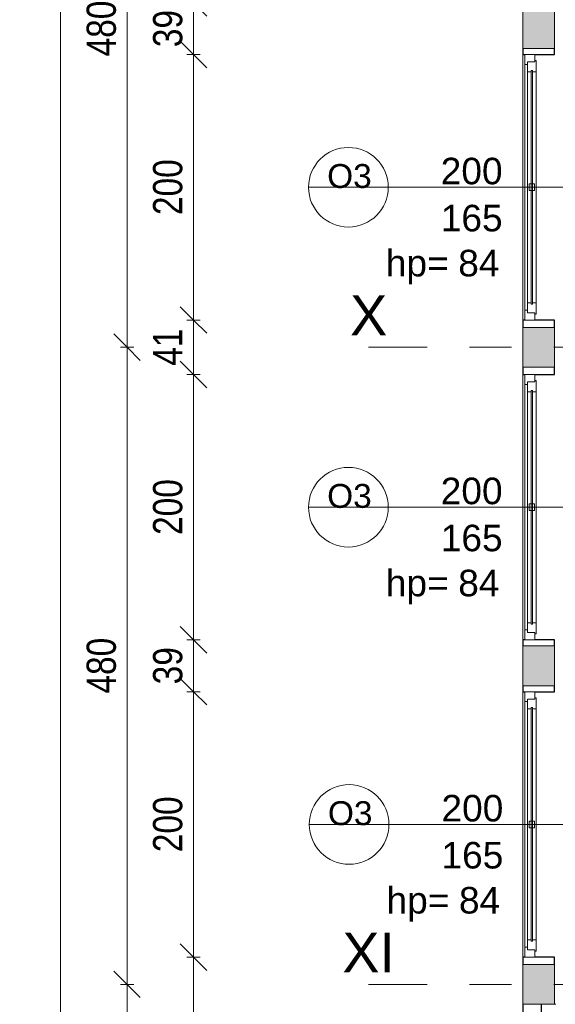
# Model space of a CAD drawing. Header units: centimetres. Extents: x -1631 to 1829, y -257 to 3158.
# Tile 29 of 128: x -1631 to -1228, y 1833 to 2575. Entities that reach past the tile are written whole.
import ezdxf

# ---------------------------------------------------------------- set-up
doc = ezdxf.new("R2010")
doc.units = ezdxf.units.CM
doc.linetypes.add('Oś', pattern=[222.25, 127, -31.75, 31.75, -31.75])
for name, color, linetype, lineweight in [('A-ANNO-DIMS', 211, 'Continuous', 13), ('A-ANNO-DIMS-100', 211, 'Continuous', 13), ('A-GLAZ', 151, 'Continuous', 13), ('A-GLAZ-IDEN', 152, 'Continuous', 13), ('A-WALL', 113, 'Continuous', 13), ('A-WALL-PATT', 111, 'Continuous', 13), ('S-GRID', 1, 'Continuous', 13), ('S-GRID-IDEN', 1, 'Continuous', 13)]:
    doc.layers.add(name, color=color, linetype=linetype, lineweight=lineweight)
doc.styles.add('Arial Narrow_1', font='ARIALN.TTF', dxfattribs={"height": 22})
doc.styles.add('Arial_10', font='arial.ttf', dxfattribs={"height": 20})
doc.styles.add('Arial_13', font='arial.ttf', dxfattribs={"height": 0.2})
doc.styles.add('Arial_7', font='arial.ttf', dxfattribs={"height": 30})
doc.styles.add('Arial_8', font='arial.ttf', dxfattribs={"height": 18})
doc.dimstyles.new('Diagonal_1_100__0_1_', dxfattribs={"dimscale": 30.48, "dimtxt": 22.515481, "dimasz": 0.656168, "dimexe": 0.164042, "dimexo": 0.0625, "dimgap": 0.065617, "dimtad": 1, "dimdec": 1, "dimrnd": 0.1, "dimdsep": 46, "dimtxsty": 'Arial Narrow_1', "dimblk1": 'OBLIQUE', "dimblk2": 'OBLIQUE', "dimsah": 1, "dimcen": 0.09, "dimazin": 0, "dimtfac": 1, "dimtdec": 4, "dimtix": 1, "dimtmove": 0, "dimatfit": 3, "dimfxl": 0.164042, "dimfxlon": 1, "dimtvp": 1, "dimtolj": 1, "dimtzin": 0, "dimarcsym": 2})

# ---------------------------------------------------------------- blocks, each defined once
blk = doc.blocks.new('Okno - automatyczna etykieta - 200x165 _projektowane_-2617502-5_piętro III __10_50 m_ - stan projektowany')
at = {"layer": 'A-GLAZ'}
for p, q in [((-100, -3), (-94.5, -3)), ((-100, -10.5), (-100, -3)), ((-95.5, -2), (-87, -2)), ((-95.5, -3), (-95.5, -2)), ((-94.5, -3), (-95.5, -3)), ((-94.5, -8.5), (-94.5, -3)), ((-94.5, -3), (-94.5, -8.5)), ((-88, -5.75), (-88, -4.75)), ((-88, -4.75), (88, -4.75)), ((-88, -4.75), (-88, -5.75)), ((-87, -4.75), (-88, -4.75)), ((88, -5.75), (-88, -5.75)), ((-88, -5.75), (-87, -5.75)), ((-87, -2), (-87, -4.75)), ((87, -2), (-87, -2)), ((-87, -5.75), (-87, -8.5)), ((-2.5, -7.25), (-2.5, -3.25)), ((-2.5, -3.25), (2.5, -3.25)), ((2.5, -7.25), (-2.5, -7.25)), ((2.5, -3.25), (2.5, -7.25)), ((87, -2), (95.5, -2)), ((87, -4.75), (87, -2)), ((88, -4.75), (87, -4.75)), ((87, -5.75), (88, -5.75)), ((87, -8.5), (87, -5.75)), ((88, -4.75), (88, -5.75)), ((88, -5.75), (88, -4.75)), ((94.5, -3), (94.5, -8.5)), ((95.5, -3), (94.5, -3)), ((94.5, -3), (100, -3)), ((94.5, -8.5), (94.5, -3)), ((95.5, -2), (95.5, -3)), ((100, -3), (100, -10.5)), ((-92.5, -10.5), (-100, -10.5)), ((-100, -10.5), (100, -10.5)), ((-87, -8.5), (-94.5, -8.5)), ((-94.5, -8.5), (-92.5, -8.5)), ((-92.5, -8.5), (-92.5, -10.5)), ((92.5, -10.5), (-92.5, -10.5)), ((87, -8.5), (-87, -8.5)), ((94.5, -8.5), (87, -8.5)), ((92.5, -8.5), (94.5, -8.5)), ((92.5, -10.5), (92.5, -8.5)), ((100, -10.5), (92.5, -10.5))]:
    blk.add_line(p, q, dxfattribs=at)
blk = doc.blocks.new('Okno - automatyczna etykieta - 200x165 _projektowane_-2617392-5_piętro III __10_50 m_ - stan projektowany')
at = {"layer": 'A-GLAZ'}
for p, q in [((-92.5, 10.5), (-100, 10.5)), ((-100, 10.5), (-100, 3)), ((-100, 10.5), (100, 10.5)), ((-87, 8.5), (-94.5, 8.5)), ((-94.5, 8.5), (-94.5, 3)), ((-94.5, 3), (-94.5, 8.5)), ((-94.5, 8.5), (-92.5, 8.5)), ((-92.5, 8.5), (-92.5, 10.5)), ((92.5, 10.5), (-92.5, 10.5)), ((-87, 5.75), (-87, 8.5)), ((87, 8.5), (-87, 8.5)), ((94.5, 8.5), (87, 8.5)), ((87, 8.5), (87, 5.75)), ((100, 10.5), (92.5, 10.5)), ((92.5, 10.5), (92.5, 8.5)), ((92.5, 8.5), (94.5, 8.5)), ((94.5, 3), (94.5, 8.5)), ((94.5, 8.5), (94.5, 3)), ((100, 3), (100, 10.5)), ((-100, 3), (-94.5, 3)), ((-94.5, 3), (-95.5, 3)), ((-95.5, 3), (-95.5, 2)), ((-95.5, 2), (-87, 2)), ((88, 5.75), (-88, 5.75)), ((-88, 5.75), (-88, 4.75)), ((-88, 4.75), (-88, 5.75)), ((-88, 5.75), (-87, 5.75)), ((-88, 4.75), (88, 4.75)), ((-87, 4.75), (-88, 4.75)), ((-87, 2), (-87, 4.75)), ((87, 2), (-87, 2)), ((2.5, 7.25), (-2.5, 7.25)), ((-2.5, 7.25), (-2.5, 3.25)), ((-2.5, 3.25), (2.5, 3.25)), ((2.5, 3.25), (2.5, 7.25)), ((87, 5.75), (88, 5.75)), ((87, 4.75), (87, 2)), ((88, 4.75), (87, 4.75)), ((87, 2), (95.5, 2)), ((88, 4.75), (88, 5.75)), ((88, 5.75), (88, 4.75)), ((95.5, 3), (94.5, 3)), ((94.5, 3), (100, 3)), ((95.5, 2), (95.5, 3))]:
    blk.add_line(p, q, dxfattribs=at)
blk = doc.blocks.new('DIMBLOCK8-5_piętro III __10_50 m_ - stan projektowany')
at = {"layer": 'A-ANNO-DIMS-100', "transparency": 16777216}
for p, q in [((-1600.57, 2848.33), (-1610.57, 2858.33)), ((-1595.57, 2848.33), (-1605.57, 2848.33)), ((-1600.57, 108.33), (-1600.57, 2848.33)), ((-1600.57, 2848.33), (-1590.57, 2838.33)), ((-1600.57, 2848.33), (-1595.57, 2848.33)), ((-1600.57, 108.33), (-1610.57, 118.33)), ((-1595.57, 108.33), (-1605.57, 108.33)), ((-1600.57, 108.33), (-1590.57, 98.33)), ((-1600.57, 108.33), (-1595.57, 108.33))]:
    blk.add_line(p, q, dxfattribs=at)
at = {"layer": 'A-ANNO-DIMS-100', "color": 0, "transparency": 16777216, "insert": (-1631, 1450.45), "char_height": 22, "width": 66.9031, "attachment_point": 1, "rotation": 90, "line_spacing_factor": 0.974696, "style": 'Arial Narrow_1'}
blk.add_mtext('2740', dxfattribs=at)
blk = doc.blocks.new('_Oblique')
at = {"color": 0, "linetype": 'ByBlock', "lineweight": -2}
blk.add_line((-0.5, -0.5), (0.5, 0.5), dxfattribs=at)
blk = doc.blocks.new('DIMBLOCK13-5_piętro III __10_50 m_ - stan projektowany')
at = {"layer": 'A-ANNO-DIMS-100', "transparency": 16777216}
for p, q in [((-1550.57, 1848.33), (-1560.57, 1858.33)), ((-1545.57, 1848.33), (-1555.57, 1848.33)), ((-1550.57, 1368.33), (-1550.57, 1848.33)), ((-1550.57, 1848.33), (-1540.57, 1838.33)), ((-1550.57, 1848.33), (-1545.57, 1848.33)), ((-1550.57, 1368.33), (-1560.57, 1378.33)), ((-1545.57, 1368.33), (-1555.57, 1368.33)), ((-1550.57, 1368.33), (-1540.57, 1358.33)), ((-1550.57, 1368.33), (-1545.57, 1368.33))]:
    blk.add_line(p, q, dxfattribs=at)
at = {"layer": 'A-ANNO-DIMS-100', "color": 0, "transparency": 16777216, "insert": (-1581, 1587.42), "char_height": 22, "width": 50.1774, "attachment_point": 1, "rotation": 90, "line_spacing_factor": 0.974696, "style": 'Arial Narrow_1'}
blk.add_mtext('480', dxfattribs=at)
blk = doc.blocks.new('DIMBLOCK14-5_piętro III __10_50 m_ - stan projektowany')
at = {"layer": 'A-ANNO-DIMS-100', "transparency": 16777216}
for p, q in [((-1550.57, 2328.33), (-1560.57, 2338.33)), ((-1545.57, 2328.33), (-1555.57, 2328.33)), ((-1550.57, 1848.33), (-1550.57, 2328.33)), ((-1550.57, 2328.33), (-1540.57, 2318.33)), ((-1550.57, 2328.33), (-1545.57, 2328.33)), ((-1550.57, 1848.33), (-1560.57, 1858.33)), ((-1545.57, 1848.33), (-1555.57, 1848.33)), ((-1550.57, 1848.33), (-1540.57, 1838.33)), ((-1550.57, 1848.33), (-1545.57, 1848.33))]:
    blk.add_line(p, q, dxfattribs=at)
at = {"layer": 'A-ANNO-DIMS-100', "color": 0, "transparency": 16777216, "insert": (-1581, 2067.42), "char_height": 22, "width": 50.1774, "attachment_point": 1, "rotation": 90, "line_spacing_factor": 0.974696, "style": 'Arial Narrow_1'}
blk.add_mtext('480', dxfattribs=at)
blk = doc.blocks.new('DIMBLOCK15-5_piętro III __10_50 m_ - stan projektowany')
at = {"layer": 'A-ANNO-DIMS-100', "transparency": 16777216}
for p, q in [((-1550.57, 2808.33), (-1560.57, 2818.33)), ((-1545.57, 2808.33), (-1555.57, 2808.33)), ((-1550.57, 2328.33), (-1550.57, 2808.33)), ((-1550.57, 2808.33), (-1540.57, 2798.33)), ((-1550.57, 2808.33), (-1545.57, 2808.33)), ((-1550.57, 2328.33), (-1560.57, 2338.33)), ((-1545.57, 2328.33), (-1555.57, 2328.33)), ((-1550.57, 2328.33), (-1540.57, 2318.33)), ((-1550.57, 2328.33), (-1545.57, 2328.33))]:
    blk.add_line(p, q, dxfattribs=at)
at = {"layer": 'A-ANNO-DIMS-100', "color": 0, "transparency": 16777216, "insert": (-1581, 2547.42), "char_height": 22, "width": 50.1774, "attachment_point": 1, "rotation": 90, "line_spacing_factor": 0.974696, "style": 'Arial Narrow_1'}
blk.add_mtext('480', dxfattribs=at)
blk = doc.blocks.new('DIMBLOCK224-5_piętro III __10_50 m_ - stan projektowany')
at = {"layer": 'A-ANNO-DIMS-100', "transparency": 16777216}
for p, q in [((-1500.57, 1868.83), (-1510.57, 1878.83)), ((-1495.57, 1868.83), (-1505.57, 1868.83)), ((-1500.57, 1347.83), (-1500.57, 1868.83)), ((-1500.57, 1868.83), (-1490.57, 1858.83)), ((-1500.57, 1868.83), (-1495.57, 1868.83)), ((-1500.57, 1347.83), (-1510.57, 1357.83)), ((-1495.57, 1347.83), (-1505.57, 1347.83)), ((-1500.57, 1347.83), (-1490.57, 1337.83)), ((-1500.57, 1347.83), (-1495.57, 1347.83))]:
    blk.add_line(p, q, dxfattribs=at)
at = {"layer": 'A-ANNO-DIMS-100', "color": 0, "transparency": 16777216, "insert": (-1531, 1587.42), "char_height": 22, "width": 50.1774, "attachment_point": 1, "rotation": 90, "line_spacing_factor": 0.974696, "style": 'Arial Narrow_1'}
blk.add_mtext('521', dxfattribs=at)
blk = doc.blocks.new('DIMBLOCK225-5_piętro III __10_50 m_ - stan projektowany')
at = {"layer": 'A-ANNO-DIMS-100', "transparency": 16777216}
for p, q in [((-1500.57, 2068.83), (-1510.57, 2078.83)), ((-1495.57, 2068.83), (-1505.57, 2068.83)), ((-1500.57, 1868.83), (-1500.57, 2068.83)), ((-1500.57, 2068.83), (-1490.57, 2058.83)), ((-1500.57, 2068.83), (-1495.57, 2068.83)), ((-1500.57, 1868.83), (-1510.57, 1878.83)), ((-1495.57, 1868.83), (-1505.57, 1868.83)), ((-1500.57, 1868.83), (-1490.57, 1858.83)), ((-1500.57, 1868.83), (-1495.57, 1868.83))]:
    blk.add_line(p, q, dxfattribs=at)
at = {"layer": 'A-ANNO-DIMS-100', "color": 0, "transparency": 16777216, "insert": (-1531, 1947.92), "char_height": 22, "width": 50.1774, "attachment_point": 1, "rotation": 90, "line_spacing_factor": 0.974696, "style": 'Arial Narrow_1'}
blk.add_mtext('200', dxfattribs=at)
blk = doc.blocks.new('DIMBLOCK226-5_piętro III __10_50 m_ - stan projektowany')
at = {"layer": 'A-ANNO-DIMS-100', "transparency": 16777216}
for p, q in [((-1500.57, 2107.83), (-1510.57, 2117.83)), ((-1495.57, 2107.83), (-1505.57, 2107.83)), ((-1500.57, 2068.83), (-1500.57, 2107.83)), ((-1500.57, 2107.83), (-1490.57, 2097.83)), ((-1500.57, 2107.83), (-1495.57, 2107.83)), ((-1500.57, 2068.83), (-1510.57, 2078.83)), ((-1495.57, 2068.83), (-1505.57, 2068.83)), ((-1500.57, 2068.83), (-1490.57, 2058.83)), ((-1500.57, 2068.83), (-1495.57, 2068.83))]:
    blk.add_line(p, q, dxfattribs=at)
at = {"layer": 'A-ANNO-DIMS-100', "color": 0, "transparency": 16777216, "insert": (-1531, 2074.39), "char_height": 22, "width": 33.4516, "attachment_point": 1, "rotation": 90, "line_spacing_factor": 0.974696, "style": 'Arial Narrow_1'}
blk.add_mtext('39', dxfattribs=at)
blk = doc.blocks.new('DIMBLOCK227-5_piętro III __10_50 m_ - stan projektowany')
at = {"layer": 'A-ANNO-DIMS-100', "transparency": 16777216}
for p, q in [((-1500.57, 2307.83), (-1510.57, 2317.83)), ((-1495.57, 2307.83), (-1505.57, 2307.83)), ((-1500.57, 2107.83), (-1500.57, 2307.83)), ((-1500.57, 2307.83), (-1490.57, 2297.83)), ((-1500.57, 2307.83), (-1495.57, 2307.83)), ((-1500.57, 2107.83), (-1510.57, 2117.83)), ((-1495.57, 2107.83), (-1505.57, 2107.83)), ((-1500.57, 2107.83), (-1490.57, 2097.83)), ((-1500.57, 2107.83), (-1495.57, 2107.83))]:
    blk.add_line(p, q, dxfattribs=at)
at = {"layer": 'A-ANNO-DIMS-100', "color": 0, "transparency": 16777216, "insert": (-1531, 2186.92), "char_height": 22, "width": 50.1774, "attachment_point": 1, "rotation": 90, "line_spacing_factor": 0.974696, "style": 'Arial Narrow_1'}
blk.add_mtext('200', dxfattribs=at)
blk = doc.blocks.new('DIMBLOCK228-5_piętro III __10_50 m_ - stan projektowany')
at = {"layer": 'A-ANNO-DIMS-100', "transparency": 16777216}
for p, q in [((-1500.57, 2348.83), (-1510.57, 2358.83)), ((-1495.57, 2348.83), (-1505.57, 2348.83)), ((-1500.57, 2307.83), (-1500.57, 2348.83)), ((-1500.57, 2348.83), (-1490.57, 2338.83)), ((-1500.57, 2348.83), (-1495.57, 2348.83)), ((-1500.57, 2307.83), (-1510.57, 2317.83)), ((-1495.57, 2307.83), (-1505.57, 2307.83)), ((-1500.57, 2307.83), (-1490.57, 2297.83)), ((-1500.57, 2307.83), (-1495.57, 2307.83))]:
    blk.add_line(p, q, dxfattribs=at)
at = {"layer": 'A-ANNO-DIMS-100', "color": 0, "transparency": 16777216, "insert": (-1531, 2314.39), "char_height": 22, "width": 33.4516, "attachment_point": 1, "rotation": 90, "line_spacing_factor": 0.974696, "style": 'Arial Narrow_1'}
blk.add_mtext('41', dxfattribs=at)
blk = doc.blocks.new('DIMBLOCK229-5_piętro III __10_50 m_ - stan projektowany')
at = {"layer": 'A-ANNO-DIMS-100', "transparency": 16777216}
for p, q in [((-1500.57, 2548.83), (-1510.57, 2558.83)), ((-1495.57, 2548.83), (-1505.57, 2548.83)), ((-1500.57, 2348.83), (-1500.57, 2548.83)), ((-1500.57, 2548.83), (-1490.57, 2538.83)), ((-1500.57, 2548.83), (-1495.57, 2548.83)), ((-1500.57, 2348.83), (-1510.57, 2358.83)), ((-1495.57, 2348.83), (-1505.57, 2348.83)), ((-1500.57, 2348.83), (-1490.57, 2338.83)), ((-1500.57, 2348.83), (-1495.57, 2348.83))]:
    blk.add_line(p, q, dxfattribs=at)
at = {"layer": 'A-ANNO-DIMS-100', "color": 0, "transparency": 16777216, "insert": (-1531, 2427.92), "char_height": 22, "width": 50.1774, "attachment_point": 1, "rotation": 90, "line_spacing_factor": 0.974696, "style": 'Arial Narrow_1'}
blk.add_mtext('200', dxfattribs=at)
blk = doc.blocks.new('DIMBLOCK230-5_piętro III __10_50 m_ - stan projektowany')
at = {"layer": 'A-ANNO-DIMS-100', "transparency": 16777216}
for p, q in [((-1500.57, 2587.83), (-1510.57, 2597.83)), ((-1495.57, 2587.83), (-1505.57, 2587.83)), ((-1500.57, 2548.83), (-1500.57, 2587.83)), ((-1500.57, 2587.83), (-1490.57, 2577.83)), ((-1500.57, 2587.83), (-1495.57, 2587.83)), ((-1500.57, 2548.83), (-1510.57, 2558.83)), ((-1495.57, 2548.83), (-1505.57, 2548.83)), ((-1500.57, 2548.83), (-1490.57, 2538.83)), ((-1500.57, 2548.83), (-1495.57, 2548.83))]:
    blk.add_line(p, q, dxfattribs=at)
at = {"layer": 'A-ANNO-DIMS-100', "color": 0, "transparency": 16777216, "insert": (-1531, 2554.39), "char_height": 22, "width": 33.4516, "attachment_point": 1, "rotation": 90, "line_spacing_factor": 0.974696, "style": 'Arial Narrow_1'}
blk.add_mtext('39', dxfattribs=at)
blk = doc.blocks.new('Okno_LD_typ 100 - metka _ wys_parapetu-2491833-5_piętro III __10_50 m_ - stan projektowany')
at = {"layer": 'A-GLAZ-IDEN'}
blk.add_line((0, 1.8925), (0, -0.3919), dxfattribs=at)
blk.add_circle((0, -0.0919), 0.3, dxfattribs=at)
at = {"layer": 'A-GLAZ-IDEN', "insert": (0.4711, 0.6634), "char_height": 0.2, "width": 0.48783, "attachment_point": 3, "rotation": 90, "line_spacing_factor": 0.936439, "style": 'Arial_13', "bg_fill": 3, "box_fill_scale": 1.25, "bg_fill_color": 256, "bg_fill_true_color": 13158600, "bg_fill_transparency": 0}
blk.add_mtext('\\pxqr,t6.35,12.7,19.05,25.4,31.75,38.1,44.45,50.8,57.15,63.5,69.85,76.2,82.55,88.9,95.25,101.6,107.95,114.3,120.65,127,133.35,139.7,146.05,152.4,158.75,165.1,171.45,177.8,184.15,190.5,196.85,203.2;{hp= }', dxfattribs=at)

msp = doc.modelspace()

# ---------------------------------------------------------------- hatches: boundary and pattern name
at = {"layer": 'A-WALL-PATT'}
h = msp.add_hatch(color=9, dxfattribs=at)
h.paths.add_polyline_path([(-1238.62, 1833.33), (-1228.62, 1833.33), (-1228.62, 1863.33), (-1252.62, 1863.33), (-1252.62, 1833.33)], flags=0)
h.paths.add_polyline_path([(-1252.62, 2073.33), (-1228.62, 2073.33), (-1228.62, 2103.33), (-1252.62, 2103.33), (-1252.62, 2080.47)], flags=0)
h.paths.add_polyline_path([(-1252.62, 2313.33), (-1228.62, 2313.33), (-1228.62, 2343.33), (-1252.62, 2343.33)], flags=0)
h.paths.add_polyline_path([(-1252.62, 2553.33), (-1228.62, 2553.33), (-1228.62, 2583.33), (-1252.62, 2583.33)], flags=0)

# ---------------------------------------------------------------- linework, layer by layer
at = {"layer": 'A-WALL', "lineweight": 9}
for p, q in [((-1252.62, 2583.33), (-1252.62, 2553.33)), ((-1228.62, 2553.33), (-1228.62, 2583.33)), ((-1252.62, 2348.83), (-1252.62, 2548.83)), ((-1252.62, 2343.33), (-1252.62, 2313.33)), ((-1228.62, 2313.33), (-1228.62, 2343.33)), ((-1252.62, 2107.83), (-1252.62, 2307.83)), ((-1252.62, 2103.33), (-1252.62, 2073.33)), ((-1228.62, 2073.33), (-1228.62, 2103.33)), ((-1252.62, 1868.83), (-1252.62, 2068.83)), ((-1252.62, 1863.33), (-1252.62, 1833.33)), ((-1228.62, 1833.33), (-1228.62, 1863.33)), ((-1238.62, 1833.33), (-1227.62, 1833.33))]:
    msp.add_line(p, q, dxfattribs=at)
at = {"layer": 'A-WALL'}
for p, q in [((-1252.62, 2553.33), (-1228.62, 2553.33)), ((-1228.62, 2343.33), (-1252.62, 2343.33)), ((-1252.62, 2313.33), (-1228.62, 2313.33)), ((-1228.62, 2103.33), (-1252.62, 2103.33)), ((-1252.62, 2073.33), (-1228.62, 2073.33)), ((-1228.62, 1863.33), (-1252.62, 1863.33)), ((-1252.62, 1833.33), (-1238.62, 1833.33)), ((-1238.62, 1833.33), (-1252.62, 1833.33))]:
    msp.add_line(p, q, dxfattribs=at)
at = {"layer": 'A-WALL', "color": 7, "lineweight": 25}
for p, q in [((-1252.62, 2553.33), (-1252.62, 2548.83)), ((-1228.62, 2548.83), (-1228.62, 2553.33)), ((-1252.62, 2548.83), (-1251.12, 2548.83)), ((-1243.62, 2548.83), (-1228.62, 2548.83)), ((-1251.12, 2348.83), (-1252.62, 2348.83)), ((-1252.62, 2348.83), (-1252.62, 2343.33)), ((-1228.62, 2348.83), (-1243.62, 2348.83)), ((-1228.62, 2343.33), (-1228.62, 2348.83)), ((-1252.62, 2313.33), (-1252.62, 2307.83)), ((-1252.62, 2307.83), (-1251.12, 2307.83)), ((-1243.62, 2307.83), (-1228.62, 2307.83)), ((-1228.62, 2307.83), (-1228.62, 2313.33)), ((-1251.12, 2107.83), (-1252.62, 2107.83)), ((-1252.62, 2107.83), (-1252.62, 2103.33)), ((-1228.62, 2107.83), (-1243.62, 2107.83)), ((-1228.62, 2103.33), (-1228.62, 2107.83)), ((-1252.62, 2073.33), (-1252.62, 2068.83)), ((-1228.62, 2068.83), (-1228.62, 2073.33)), ((-1252.62, 2068.83), (-1251.12, 2068.83)), ((-1243.62, 2068.83), (-1228.62, 2068.83)), ((-1251.12, 1868.83), (-1252.62, 1868.83)), ((-1252.62, 1868.83), (-1252.62, 1863.33)), ((-1228.62, 1868.83), (-1243.62, 1868.83)), ((-1228.62, 1863.33), (-1228.62, 1868.83)), ((-1252.62, 1833.33), (-1252.62, 1663.33)), ((-1238.62, 1663.33), (-1238.62, 1833.33))]:
    msp.add_line(p, q, dxfattribs=at)
at = {"layer": 'S-GRID', "linetype": 'Oś'}
for p, q in [((1342.46, 2328.33), (-1368.76, 2328.33)), ((1342.46, 1848.33), (-1368.76, 1848.33))]:
    msp.add_line(p, q, dxfattribs=at)

# ---------------------------------------------------------------- block references
at = {"layer": 'A-GLAZ'}
for name, p, rotation in [('Okno - automatyczna etykieta - 200x165 _projektowane_-2617502-5_piętro III __10_50 m_ - stan projektowany', (-1240.62, 2448.83), 269.9999999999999), ('Okno - automatyczna etykieta - 200x165 _projektowane_-2617392-5_piętro III __10_50 m_ - stan projektowany', (-1240.62, 2207.83), 89.9999999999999), ('Okno - automatyczna etykieta - 200x165 _projektowane_-2617392-5_piętro III __10_50 m_ - stan projektowany', (-1240.62, 1968.83), 89.9999999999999)]:
    msp.add_blockref(name, p, dxfattribs=dict(at, rotation=rotation))

# ---------------------------------------------------------------- texts
at = {"layer": 'S-GRID-IDEN', "char_height": 30, "attachment_point": 5, "line_spacing_factor": 0.936439, "style": 'Arial_7'}
for s, insert, width in [('\\pxqc,t4.23333,8.46667,12.7,16.93333,21.16667,25.4,29.63333,33.86667,38.1,42.33333,46.56667,50.8,55.03333,59.26667,63.5,67.73333,71.96667,76.2,80.43333,84.66667,88.9,93.13333,97.36667,101.6,105.83333,110.06667,114.3,118.53333,122.76667,127,131.23333,135.46667;{X}', (-1368.64, 2352.39), 27.8), ('\\pxqc,t4.23333,8.46667,12.7,16.93333,21.16667,25.4,29.63333,33.86667,38.1,42.33333,46.56667,50.8,55.03333,59.26667,63.5,67.73333,71.96667,76.2,80.43333,84.66667,88.9,93.13333,97.36667,101.6,105.83333,110.06667,114.3,118.53333,122.76667,127,131.23333,135.46667;{XI}', (-1368.64, 1872.39), 39.7)]:
    msp.add_mtext(s, dxfattribs=dict(at, insert=insert, width=width))

# ---------------------------------------------------------------- dimensions: what is measured, and where the dimension line sits
at = {"layer": 'A-ANNO-DIMS'}
for base, p1, p2, override, picture, middle in [((-1600.57, 2848.33), (-1595.57, 108.33), (-1595.57, 2848.33), {"dimpost": '<>', "dimfxl": 2740}, 'DIMBLOCK8-5_piętro III __10_50 m_ - stan projektowany', (-1613.8, 1478.33)), ((-1550.57, 2808.33), (-1545.57, 2328.33), (-1545.57, 2808.33), {"dimpost": '<>', "dimfxl": 480}, 'DIMBLOCK15-5_piętro III __10_50 m_ - stan projektowany', (-1563.8, 2568.33)), ((-1500.57, 2587.83), (-1495.57, 2548.83), (-1495.57, 2587.83), {"dimpost": '<>', "dimfxl": 39}, 'DIMBLOCK230-5_piętro III __10_50 m_ - stan projektowany', (-1513.8, 2568.33)), ((-1500.57, 2548.83), (-1495.57, 2348.83), (-1495.57, 2548.83), {"dimpost": '<>', "dimfxl": 200}, 'DIMBLOCK229-5_piętro III __10_50 m_ - stan projektowany', (-1513.8, 2448.83)), ((-1500.57, 2348.83), (-1495.57, 2307.83), (-1495.57, 2348.83), {"dimpost": '<>', "dimfxl": 41}, 'DIMBLOCK228-5_piętro III __10_50 m_ - stan projektowany', (-1513.61, 2328.33)), ((-1550.57, 2328.33), (-1545.57, 1848.33), (-1545.57, 2328.33), {"dimpost": '<>', "dimfxl": 480}, 'DIMBLOCK14-5_piętro III __10_50 m_ - stan projektowany', (-1563.8, 2088.33)), ((-1500.57, 2307.83), (-1495.57, 2107.83), (-1495.57, 2307.83), {"dimpost": '<>', "dimfxl": 200}, 'DIMBLOCK227-5_piętro III __10_50 m_ - stan projektowany', (-1513.8, 2207.83)), ((-1500.57, 2107.83), (-1495.57, 2068.83), (-1495.57, 2107.83), {"dimpost": '<>', "dimfxl": 39}, 'DIMBLOCK226-5_piętro III __10_50 m_ - stan projektowany', (-1513.8, 2088.33)), ((-1500.57, 2068.83), (-1495.57, 1868.83), (-1495.57, 2068.83), {"dimpost": '<>', "dimfxl": 200}, 'DIMBLOCK225-5_piętro III __10_50 m_ - stan projektowany', (-1513.8, 1968.83)), ((-1500.57, 1868.83), (-1495.57, 1347.83), (-1495.57, 1868.83), {"dimpost": '<>', "dimfxl": 521}, 'DIMBLOCK224-5_piętro III __10_50 m_ - stan projektowany', (-1513.8, 1608.33)), ((-1550.57, 1848.33), (-1545.57, 1368.33), (-1545.57, 1848.33), {"dimpost": '<>', "dimfxl": 480}, 'DIMBLOCK13-5_piętro III __10_50 m_ - stan projektowany', (-1563.8, 1608.33))]:
    dim = msp.add_linear_dim(base=base, p1=p1, p2=p2, angle=90, dimstyle='Diagonal_1_100__0_1_', override=override, dxfattribs=at)
    dim.commit()
    dim.dimension.update_dxf_attribs({"geometry": picture, "text_midpoint": middle})

# ---------------------------------------------------------------- next in the draw order: block references
at = {"layer": 'A-GLAZ-IDEN', "xscale": 99.99999999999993, "yscale": 99.99999999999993, "zscale": 99.99999999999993}
for p, rotation in [((-1374.73, 2448.83), 270), ((-1374.73, 2207.83), 270.0000000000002), ((-1374.18, 1968.83), 270.0000000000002)]:
    msp.add_blockref('Okno_LD_typ 100 - metka _ wys_parapetu-2491833-5_piętro III __10_50 m_ - stan projektowany', p, dxfattribs=dict(at, rotation=rotation))

# ---------------------------------------------------------------- next in the draw order: texts
at = {"layer": 'A-GLAZ-IDEN', "line_spacing_factor": 0.936439}
for s, insert, char_height, width, attachment_point, style in [('\\pxqc,t6.35,12.7,19.05,25.4,31.75,38.1,44.45,50.8,57.15,63.5,69.85,76.2,82.55,88.9,95.25,101.6,107.95,114.3,120.65,127,133.35,139.7,146.05,152.4,158.75,165.1,171.45,177.8,184.15,190.5,196.85,203.2;{200}', (-1291.1, 2460.94), 20, 48.3, 5, 'Arial_10'), ('\\pxqc,t7.05556,14.11111,21.16667,28.22222,35.27778,42.33333,49.38889,56.44444,63.5,70.55556,77.61111,84.66667,91.72222,98.77778,105.83333,112.88889,119.94444,127,134.05556,141.11111,148.16667,155.22222,162.27778,169.33333,176.38889,183.44444,190.5,197.55556,204.61111,211.66667,218.72222,225.77778;{O3}', (-1383.12, 2457.21), 18, 33.7, 5, 'Arial_8'), ('\\pxqc,t6.35,12.7,19.05,25.4,31.75,38.1,44.45,50.8,57.15,63.5,69.85,76.2,82.55,88.9,95.25,101.6,107.95,114.3,120.65,127,133.35,139.7,146.05,152.4,158.75,165.1,171.45,177.8,184.15,190.5,196.85,203.2;{165}', (-1291.1, 2425.5), 20, 48.3, 5, 'Arial_10'), ('\\pxt6.35,12.7,19.05,25.4,31.75,38.1,44.45,50.8,57.15,63.5,69.85,76.2,82.55,88.9,95.25,101.6,107.95,114.3,120.65,127,133.35,139.7,146.05,152.4,158.75,165.1,171.45,177.8,184.15,190.5,196.85,203.2;{84}', (-1301.22, 2401.72), 20, 32.4, 1, 'Arial_10'), ('\\pxqc,t7.05556,14.11111,21.16667,28.22222,35.27778,42.33333,49.38889,56.44444,63.5,70.55556,77.61111,84.66667,91.72222,98.77778,105.83333,112.88889,119.94444,127,134.05556,141.11111,148.16667,155.22222,162.27778,169.33333,176.38889,183.44444,190.5,197.55556,204.61111,211.66667,218.72222,225.77778;{O3}', (-1383.12, 2216.21), 18, 33.7, 5, 'Arial_8'), ('\\pxqc,t6.35,12.7,19.05,25.4,31.75,38.1,44.45,50.8,57.15,63.5,69.85,76.2,82.55,88.9,95.25,101.6,107.95,114.3,120.65,127,133.35,139.7,146.05,152.4,158.75,165.1,171.45,177.8,184.15,190.5,196.85,203.2;{200}', (-1291.1, 2219.94), 20, 48.3, 5, 'Arial_10'), ('\\pxqc,t6.35,12.7,19.05,25.4,31.75,38.1,44.45,50.8,57.15,63.5,69.85,76.2,82.55,88.9,95.25,101.6,107.95,114.3,120.65,127,133.35,139.7,146.05,152.4,158.75,165.1,171.45,177.8,184.15,190.5,196.85,203.2;{165}', (-1291.1, 2184.5), 20, 48.3, 5, 'Arial_10'), ('\\pxt6.35,12.7,19.05,25.4,31.75,38.1,44.45,50.8,57.15,63.5,69.85,76.2,82.55,88.9,95.25,101.6,107.95,114.3,120.65,127,133.35,139.7,146.05,152.4,158.75,165.1,171.45,177.8,184.15,190.5,196.85,203.2;{84}', (-1301.22, 2160.72), 20, 32.4, 1, 'Arial_10'), ('\\pxqc,t6.35,12.7,19.05,25.4,31.75,38.1,44.45,50.8,57.15,63.5,69.85,76.2,82.55,88.9,95.25,101.6,107.95,114.3,120.65,127,133.35,139.7,146.05,152.4,158.75,165.1,171.45,177.8,184.15,190.5,196.85,203.2;{200}', (-1290.55, 1980.94), 20, 48.3, 5, 'Arial_10'), ('\\pxqc,t7.05556,14.11111,21.16667,28.22222,35.27778,42.33333,49.38889,56.44444,63.5,70.55556,77.61111,84.66667,91.72222,98.77778,105.83333,112.88889,119.94444,127,134.05556,141.11111,148.16667,155.22222,162.27778,169.33333,176.38889,183.44444,190.5,197.55556,204.61111,211.66667,218.72222,225.77778;{O3}', (-1382.57, 1977.21), 18, 33.7, 5, 'Arial_8'), ('\\pxqc,t6.35,12.7,19.05,25.4,31.75,38.1,44.45,50.8,57.15,63.5,69.85,76.2,82.55,88.9,95.25,101.6,107.95,114.3,120.65,127,133.35,139.7,146.05,152.4,158.75,165.1,171.45,177.8,184.15,190.5,196.85,203.2;{165}', (-1290.55, 1945.5), 20, 48.3, 5, 'Arial_10'), ('\\pxt6.35,12.7,19.05,25.4,31.75,38.1,44.45,50.8,57.15,63.5,69.85,76.2,82.55,88.9,95.25,101.6,107.95,114.3,120.65,127,133.35,139.7,146.05,152.4,158.75,165.1,171.45,177.8,184.15,190.5,196.85,203.2;{84}', (-1300.67, 1921.72), 20, 32.4, 1, 'Arial_10')]:
    msp.add_mtext(s, dxfattribs=dict(at, insert=insert, char_height=char_height, width=width, attachment_point=attachment_point, style=style))

doc.saveas('drawing.dxf')
